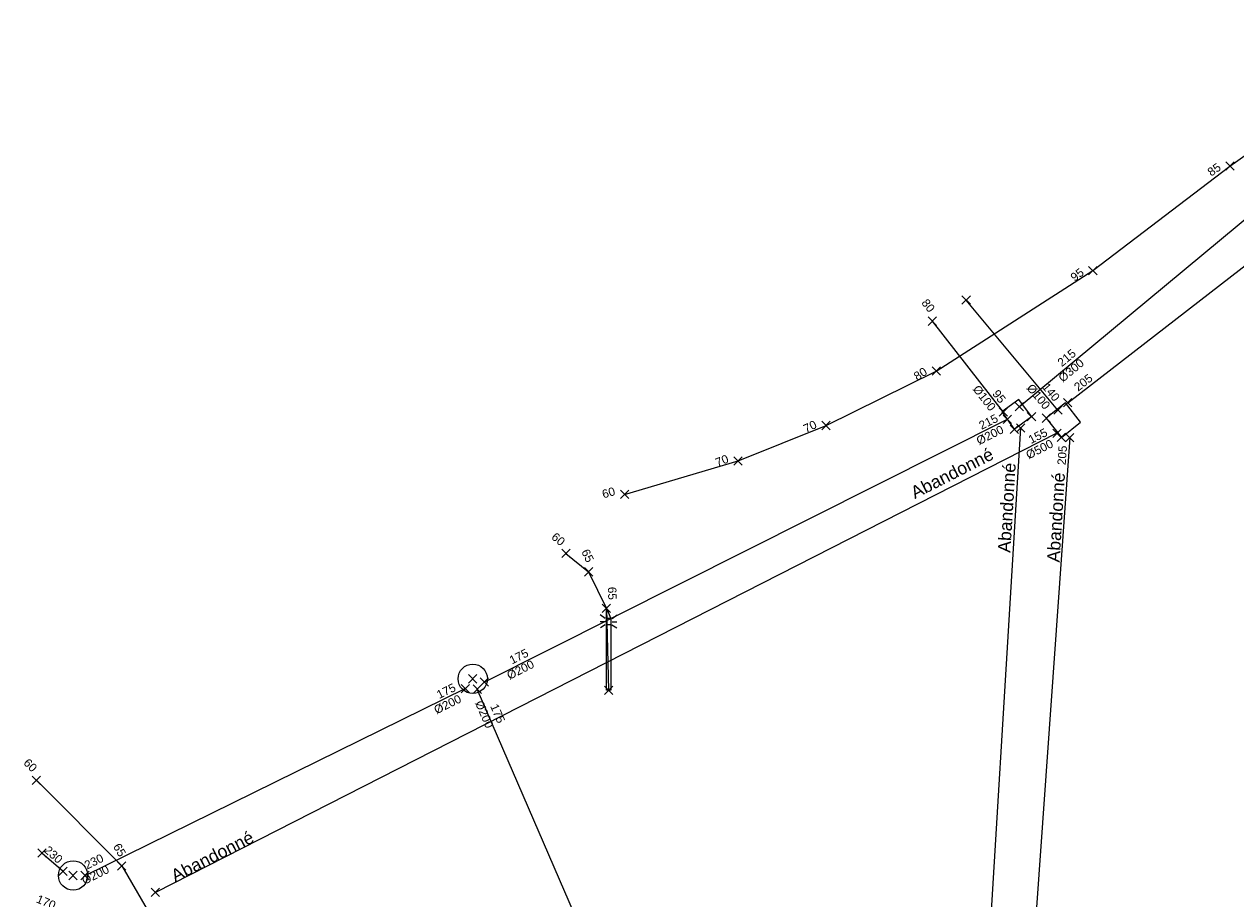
# Model space of a CAD drawing. Header units: metres. Extents: x 1575778 to 1576006, y 2263010 to 2263161.
# Tile 13 of 18: x 1575868 to 1575897, y 2263106 to 2263127. Entities that reach past the tile are written whole.
import ezdxf
from ezdxf.enums import TextEntityAlignment as Align
from ezdxf.lldxf.tags import DXFTag

# ---------------------------------------------------------------- set-up
doc = ezdxf.new("R2010")
doc.units = ezdxf.units.M
doc.header["$PDMODE"] = 3
doc.header["$PDSIZE"] = 0.1
doc.linetypes.add('TOPO_CONTINU', pattern=[0.5, 0.25, 0.25])
doc.layers.get('0').update_dxf_attribs({"lineweight": 0})
for name, color, linetype, lineweight in [('RSX_BT_LIGNES', 1, 'BT', 0), ('RSX_ECL_LIGNES', 30, 'ECL', 0), ('RSX_EP_LIGNES', 4, 'EP', 0), ('RSX_EP_TXT', 4, 'Continuous', 0), ('RSX_EU_LIGNES', 16, 'EU', 0), ('RSX_EU_TXT', 16, 'Continuous', 0), ('TOP_DALLE_RESEAU', 206, 'TOPO_CONTINU', 0), ('TOP_LAMPADAIRE', 7, 'TOPO_CONTINU', 0), ('TOP_PLAQUE_EGOUT', 5, 'TOPO_CONTINU', 0), ('TXT_DIAM_RSX', 7, 'TOPO_CONTINU', 0), ('TXT_PROF_RSX', 7, 'TOPO_CONTINU', 0), ('XYZ_BT', 1, 'Continuous', 0), ('XYZ_DALLE_RESEAU', 7, 'TOPO_CONTINU', 0), ('XYZ_ECL', 30, 'Continuous', 0), ('XYZ_EP', 4, 'Continuous', 0), ('XYZ_EU', 16, 'Continuous', 0), ('XYZ_LAMPADAIRE', 7, 'TOPO_CONTINU', 0), ('XYZ_PLAQUE_EGOUT', 7, 'TOPO_CONTINU', 0)]:
    doc.layers.add(name, color=color, linetype=linetype, lineweight=lineweight)
doc.styles.add('Romans', font='romans.SHX')
doc.styles.get("Standard").update_dxf_attribs({"font": 'arial.ttf'})
tags = doc.linetypes.add('BT', pattern='A,2.5,-0.5,["BT",Romans,S=0.2,R=0,X=-0.2,Y=-0.1],-0.5', length=3.5).pattern_tags.tags
tags[6] = DXFTag(74, 10)
tags = doc.linetypes.add('ClB', pattern='A,2.5,-0.8,["CL.B",Romans,S=0.2,R=0,X=-0.4,Y=-0.1],-0.8', length=4.1).pattern_tags.tags
tags[6] = DXFTag(74, 10)
tags = doc.linetypes.add('ECL', pattern='A,2.5,-0.6,["ECL",Romans,S=0.2,R=0,X=-0.3,Y=-0.1],-0.6', length=3.7).pattern_tags.tags
tags[6] = DXFTag(74, 10)
tags = doc.linetypes.add('EP', pattern='A,1.25,0,["►",Standard,S=0.2,R=0,X=-0.05,Y=-0.095],-0.1,1.15,-0.5,["EP",Romans,S=0.2,R=0,X=-0.2,Y=-0.1],-0.5', length=3.5).pattern_tags.tags
tags[19] = DXFTag(74, 10)
tags = doc.linetypes.add('EU', pattern='A,1.25,0,["►",Standard,S=0.2,R=0,X=-0.05,Y=-0.095],-0.1,1.15,-0.5,["EU",Romans,S=0.2,R=0,X=-0.2,Y=-0.1],-0.5', length=3.5).pattern_tags.tags
tags[19] = DXFTag(74, 10)

# ---------------------------------------------------------------- blocks, each defined once
blk = doc.blocks.new('RSX_PT')
blk.add_point((0, 0))
at = {"layer": 'TXT_DIAM_RSX', "color": 0}
blk.add_attdef('DIAM', text='', height=0.2, dxfattribs=at).set_placement((-0.2, -0.15), align=Align.MIDDLE_RIGHT)
at = {"layer": 'TXT_PROF_RSX', "color": 0}
blk.add_attdef('PROF', text='', height=0.2, dxfattribs=at).set_placement((-0.2, 0.15), align=Align.MIDDLE_RIGHT)
blk = doc.blocks.new('BDU_SEMIS_MAT_ALT')
at = {"color": 0}
blk.add_point((0, 0), dxfattribs=at)
blk = doc.blocks.new('BDU_PLAQUE_EGOUT_RONDE_070')
blk.add_circle((0, 0), 0.35)
blk = doc.blocks.new('BDU_PLAQUE_CARRE_1TAMPON')
at = {"flags": 128}
blk.add_lwpolyline([(0, 0), (1, 0), (1, 1), (0, 1), (0, 0)], dxfattribs=at)
blk = doc.blocks.new('BDU_MAT_LUMINEUX')
at = {"ltscale": 2, "flags": 128}
for points in [[(-0.084, 1.713), (-0.203, 1.799)], [(0.084, 1.713), (0.203, 1.799)], [(-0.083, 1.634), (-0.199, 1.634)], [(-0.08, 1.559), (-0.195, 1.485)], [(0.05, 1.709), (-0.05, 1.709)], [(0.05, 1.559), (-0.05, 1.559)], [(0.08, 1.559), (0.195, 1.485)], [(0.083, 1.634), (0.199, 1.634)]]:
    blk.add_lwpolyline(points, dxfattribs=at)
blk.add_lwpolyline([(0.05, 0), (-0.05, 0), (-0.05, 1.96), (0.05, 1.709)], close=True, dxfattribs=at)

msp = doc.modelspace()

# ---------------------------------------------------------------- linework, layer by layer
at = {"layer": 'RSX_BT_LIGNES', "linetype": 'BT', "flags": 128}
msp.add_lwpolyline([(1575868.387, 2263109.288), (1575870.422, 2263107.244), (1575872.01, 2263104.519), (1575873.162, 2263103.002), (1575874.137, 2263102.185), (1575875.473, 2263101.733), (1575877.828, 2263101.006), (1575879.136, 2263100.826), (1575879.243, 2263100.403)], dxfattribs=at)
at = {"layer": 'RSX_ECL_LIGNES', "linetype": 'ECL', "flags": 128}
for points in [[(1575882.414, 2263116.101), (1575885.12, 2263116.902), (1575887.219, 2263117.745), (1575889.847, 2263119.043), (1575893.58, 2263121.437), (1575896.85, 2263123.931), (1575899.639, 2263125.91), (1575900.942, 2263126.933), (1575901.541, 2263126.968), (1575902.136, 2263126.858), (1575904.505, 2263125.887), (1575904.694, 2263125.223), (1575904.279, 2263124.095), (1575904.856, 2263124.987), (1575905.294, 2263125.152), (1575906.092, 2263124.852), (1575907.387, 2263124.906), (1575909.376, 2263122.76), (1575910.512, 2263121.037), (1575910.867, 2263119.2), (1575910.988, 2263117.981), (1575911.293, 2263117.218), (1575911.904, 2263117.139), (1575912.851, 2263117.54), (1575914.402, 2263119.097), (1575915.757, 2263120.276), (1575917.586, 2263121.832), (1575918.087, 2263121.703), (1575918.393, 2263121.089), (1575918.469, 2263120.48), (1575918.269, 2263119.792), (1575918.181, 2263119.014), (1575918.202, 2263118.131), (1575920.452, 2263117.721), (1575923.446, 2263117.289), (1575925.418, 2263116.66), (1575927.567, 2263114.254)], [(1575881.015, 2263114.696), (1575881.555, 2263114.256), (1575881.98, 2263113.384), (1575882.032, 2263111.433)]]:
    msp.add_lwpolyline(points, dxfattribs=at)
at = {"layer": 'RSX_EP_LIGNES', "linetype": 'EP', "flags": 128}
for points in [[(1575892.981, 2263118.288), (1575904.642, 2263127.312)], [(1575892.747, 2263118.113), (1575890.56, 2263120.736)]]:
    msp.add_lwpolyline(points, dxfattribs=at)
at = {"layer": 'RSX_EP_LIGNES', "linetype": 'ClB', "flags": 128}
for points in [[(1575892.723, 2263117.56), (1575871.225, 2263106.614)], [(1575893.029, 2263117.457), (1575891.891, 2263101.325)]]:
    msp.add_lwpolyline(points, dxfattribs=at)
at = {"layer": 'RSX_EU_LIGNES', "linetype": 'EU', "flags": 128}
for points in [[(1575891.825, 2263118.193), (1575899.692, 2263124.725)], [(1575891.447, 2263118.066), (1575889.756, 2263120.233)], [(1575879.066, 2263111.629), (1575891.544, 2263117.895)], [(1575869.548, 2263107.016), (1575878.613, 2263111.473)], [(1575890.398, 2263084.873), (1575878.9, 2263111.459)], [(1575868.52, 2263107.556), (1575869.023, 2263107.116)]]:
    msp.add_lwpolyline(points, dxfattribs=at)
at = {"layer": 'RSX_EU_LIGNES', "linetype": 'ClB', "flags": 128}
msp.add_lwpolyline([(1575891.856, 2263117.689), (1575890.876, 2263101.588)], dxfattribs=at)

# ---------------------------------------------------------------- block references
at = {"layer": 'TOP_DALLE_RESEAU', "linetype": 'TOPO_CONTINU'}
for p, xscale, yscale, rotation in [((1575891.706, 2263117.657), 0.5093215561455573, 0.5093215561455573, 35.96878452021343), ((1575892.47, 2263117.92), 0.5836305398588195, 0.5836305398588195, 308.3697448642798)]:
    msp.add_blockref('BDU_PLAQUE_CARRE_1TAMPON', p, dxfattribs=dict(at, xscale=xscale, yscale=yscale, rotation=rotation))
at = {"layer": 'TOP_LAMPADAIRE', "linetype": 'TOPO_CONTINU'}
msp.add_blockref('BDU_MAT_LUMINEUX', (1575882.032, 2263111.433), dxfattribs=at)
at = {"layer": 'TOP_PLAQUE_EGOUT', "linetype": 'TOPO_CONTINU'}
for p in [(1575878.793, 2263111.706), (1575869.263, 2263107.017)]:
    msp.add_blockref('BDU_PLAQUE_EGOUT_RONDE_070', p, dxfattribs=at)
at = {"layer": 'XYZ_BT', "linetype": 'Continuous'}
ref = msp.add_blockref('RSX_PT', (1575868.387, 2263109.288), dxfattribs=dict(at, rotation=314.8580867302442))
ref.add_attrib('PROF', '60', dxfattribs={"layer": 'TXT_PROF_RSX', "color": 0, "linetype": 'TOPO_CONTINU', "height": 0.2, "rotation": 314.8581}).set_placement((1575868.353, 2263109.536), align=Align.MIDDLE_RIGHT)
for p, rotation in [((1575868.387, 2263109.288), 314.8580867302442), ((1575870.422, 2263107.244), 300.2417343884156)]:
    msp.add_blockref('BDU_SEMIS_MAT_ALT', p, dxfattribs=dict(at, rotation=rotation))
ref = msp.add_blockref('RSX_PT', (1575870.422, 2263107.244), dxfattribs=dict(at, rotation=300.2417343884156))
ref.add_attrib('PROF', '65', dxfattribs={"layer": 'TXT_PROF_RSX', "color": 0, "linetype": 'TOPO_CONTINU', "height": 0.2, "rotation": 300.2417}).set_placement((1575870.451, 2263107.492), align=Align.MIDDLE_RIGHT)
at = {"layer": 'XYZ_DALLE_RESEAU', "linetype": 'TOPO_CONTINU'}
for p, rotation in [((1575892.118, 2263117.957), 35.96878452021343), ((1575892.47, 2263117.92), 308.3697448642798), ((1575891.706, 2263117.657), 35.96878452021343), ((1575892.832, 2263117.462), 308.3697448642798)]:
    msp.add_blockref('BDU_SEMIS_MAT_ALT', p, dxfattribs=dict(at, rotation=rotation))
at = {"layer": 'XYZ_ECL', "linetype": 'Continuous'}
ref = msp.add_blockref('RSX_PT', (1575896.85, 2263123.931), dxfattribs=dict(at, rotation=35.36065118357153))
ref.add_attrib('PROF', '85', dxfattribs={"layer": 'TXT_PROF_RSX', "color": 0, "linetype": 'TOPO_CONTINU', "height": 0.2, "rotation": 35.3607}).set_placement((1575896.6, 2263123.938), align=Align.MIDDLE_RIGHT)
for name, p, rotation in [('BDU_SEMIS_MAT_ALT', (1575896.85, 2263123.931), 35.36065118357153), ('BDU_SEMIS_MAT_ALT', (1575893.58, 2263121.437), 37.34025140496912), ('BDU_SEMIS_MAT_ALT', (1575889.847, 2263119.043), 32.67249820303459), ('BDU_SEMIS_MAT_ALT', (1575887.219, 2263117.745), 26.27627320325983), ('BDU_SEMIS_MAT_ALT', (1575885.12, 2263116.902), 21.88090031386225), ('BDU_SEMIS_MAT_ALT', (1575882.414, 2263116.101), 16.48259498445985), ('BDU_SEMIS_MAT_ALT', (1575881.015, 2263114.696), 320.8708284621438), ('BDU_SEMIS_MAT_ALT', (1575881.555, 2263114.256), 295.991036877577), ('BDU_SEMIS_MAT_ALT', (1575881.98, 2263113.384), 271.5122741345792), ('BDU_SEMIS_MAT_ALT', (1575882.032, 2263111.433), 271.5122741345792), ('RSX_PT', (1575882.032, 2263111.433), 271.5122741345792)]:
    msp.add_blockref(name, p, dxfattribs=dict(at, rotation=rotation))
ref = msp.add_blockref('RSX_PT', (1575893.58, 2263121.437), dxfattribs=dict(at, rotation=37.34025140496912))
ref.add_attrib('PROF', '95', dxfattribs={"layer": 'TXT_PROF_RSX', "color": 0, "linetype": 'TOPO_CONTINU', "height": 0.2, "rotation": 37.3403}).set_placement((1575893.33, 2263121.435), align=Align.MIDDLE_RIGHT)
ref = msp.add_blockref('RSX_PT', (1575889.847, 2263119.043), dxfattribs=dict(at, rotation=32.67249820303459))
ref.add_attrib('PROF', '80', dxfattribs={"layer": 'TXT_PROF_RSX', "color": 0, "linetype": 'TOPO_CONTINU', "height": 0.2, "rotation": 32.6725}).set_placement((1575889.598, 2263119.061), align=Align.MIDDLE_RIGHT)
ref = msp.add_blockref('RSX_PT', (1575887.219, 2263117.745), dxfattribs=dict(at, rotation=26.27627320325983))
ref.add_attrib('PROF', '70', dxfattribs={"layer": 'TXT_PROF_RSX', "color": 0, "linetype": 'TOPO_CONTINU', "height": 0.2, "rotation": 26.2763}).set_placement((1575886.974, 2263117.791), align=Align.MIDDLE_RIGHT)
ref = msp.add_blockref('RSX_PT', (1575885.12, 2263116.902), dxfattribs=dict(at, rotation=21.88090031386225))
ref.add_attrib('PROF', '70', dxfattribs={"layer": 'TXT_PROF_RSX', "color": 0, "linetype": 'TOPO_CONTINU', "height": 0.2, "rotation": 21.8809}).set_placement((1575884.879, 2263116.967), align=Align.MIDDLE_RIGHT)
ref = msp.add_blockref('RSX_PT', (1575882.414, 2263116.101), dxfattribs=dict(at, rotation=16.48259498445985))
ref.add_attrib('PROF', '60', dxfattribs={"layer": 'TXT_PROF_RSX', "color": 0, "linetype": 'TOPO_CONTINU', "height": 0.2, "rotation": 16.4826}).set_placement((1575882.18, 2263116.189), align=Align.MIDDLE_RIGHT)
ref = msp.add_blockref('RSX_PT', (1575881.015, 2263114.696), dxfattribs=dict(at, rotation=320.8708284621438))
ref.add_attrib('PROF', '60', dxfattribs={"layer": 'TXT_PROF_RSX', "color": 0, "linetype": 'TOPO_CONTINU', "height": 0.2, "rotation": 320.8708}).set_placement((1575880.954, 2263114.938), align=Align.MIDDLE_RIGHT)
ref = msp.add_blockref('RSX_PT', (1575881.555, 2263114.256), dxfattribs=dict(at, rotation=295.991036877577))
ref.add_attrib('PROF', '65', dxfattribs={"layer": 'TXT_PROF_RSX', "color": 0, "linetype": 'TOPO_CONTINU', "height": 0.2, "rotation": 295.991}).set_placement((1575881.602, 2263114.502), align=Align.MIDDLE_RIGHT)
ref = msp.add_blockref('RSX_PT', (1575881.98, 2263113.384), dxfattribs=dict(at, rotation=271.5122741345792))
ref.add_attrib('PROF', '65', dxfattribs={"layer": 'TXT_PROF_RSX', "color": 0, "linetype": 'TOPO_CONTINU', "height": 0.2, "rotation": 271.5123}).set_placement((1575882.125, 2263113.588), align=Align.MIDDLE_RIGHT)
at = {"layer": 'XYZ_EP', "linetype": 'Continuous'}
for name, p, rotation in [('BDU_SEMIS_MAT_ALT', (1575890.56, 2263120.736), 309.8262787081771), ('RSX_PT', (1575890.56, 2263120.736), 309.8262787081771), ('BDU_SEMIS_MAT_ALT', (1575892.747, 2263118.113), 309.8262787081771), ('BDU_SEMIS_MAT_ALT', (1575892.981, 2263118.288), 37.73467113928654), ('BDU_SEMIS_MAT_ALT', (1575892.723, 2263117.56), 26.98243427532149), ('BDU_SEMIS_MAT_ALT', (1575893.029, 2263117.457), 85.96377170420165), ('BDU_SEMIS_MAT_ALT', (1575871.225, 2263106.614), 26.98243427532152), ('RSX_PT', (1575871.225, 2263106.614), 26.98243427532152)]:
    msp.add_blockref(name, p, dxfattribs=dict(at, rotation=rotation))
ref = msp.add_blockref('RSX_PT', (1575892.747, 2263118.113), dxfattribs=dict(at, rotation=309.8262787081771))
ref.add_attrib('PROF', '140', dxfattribs={"layer": 'TXT_PROF_RSX', "color": 0, "linetype": 'TOPO_CONTINU', "height": 0.2, "rotation": 309.8263}).set_placement((1575892.734, 2263118.363), align=Align.MIDDLE_RIGHT)
ref.add_attrib('DIAM', '%%C100', dxfattribs={"layer": 'TXT_DIAM_RSX', "color": 0, "linetype": 'TOPO_CONTINU', "height": 0.2, "rotation": 309.8263}).set_placement((1575892.504, 2263118.171), align=Align.MIDDLE_RIGHT)
ref = msp.add_blockref('RSX_PT', (1575892.981, 2263118.288), dxfattribs=dict(at, rotation=37.73467113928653))
ref.add_attrib('PROF', '205', dxfattribs={"layer": 'TXT_PROF_RSX', "color": 0, "linetype": 'TOPO_CONTINU', "height": 0.2, "rotation": 37.7347}).set_placement((1575893.537, 2263118.915), align=Align.MIDDLE_RIGHT)
ref = msp.add_blockref('RSX_PT', (1575892.723, 2263117.56), dxfattribs=dict(at, rotation=26.98243427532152))
ref.add_attrib('PROF', '155', dxfattribs={"layer": 'TXT_PROF_RSX', "color": 0, "linetype": 'TOPO_CONTINU', "height": 0.2, "rotation": 26.9824}).set_placement((1575892.477, 2263117.603), align=Align.MIDDLE_RIGHT)
ref.add_attrib('DIAM', '%%C500', dxfattribs={"layer": 'TXT_DIAM_RSX', "color": 0, "linetype": 'TOPO_CONTINU', "height": 0.2, "rotation": 26.9824}).set_placement((1575892.613, 2263117.336), align=Align.MIDDLE_RIGHT)
ref = msp.add_blockref('RSX_PT', (1575893.029, 2263117.457), dxfattribs=dict(at, rotation=85.96377170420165))
ref.add_attrib('PROF', '205', dxfattribs={"layer": 'TXT_PROF_RSX', "color": 0, "linetype": 'TOPO_CONTINU', "height": 0.2, "rotation": 85.9638}).set_placement((1575892.865, 2263117.268), align=Align.MIDDLE_RIGHT)
ref = msp.add_blockref('RSX_PT', (1575868.959, 2263106.075), dxfattribs=dict(at, rotation=336.999920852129))
ref.add_attrib('PROF', '170', dxfattribs={"layer": 'TXT_PROF_RSX', "color": 0, "linetype": 'TOPO_CONTINU', "height": 0.2, "rotation": 336.9999}).set_placement((1575868.833, 2263106.292), align=Align.MIDDLE_RIGHT)
at = {"layer": 'XYZ_EU', "linetype": 'Continuous'}
ref = msp.add_blockref('RSX_PT', (1575889.756, 2263120.233), dxfattribs=dict(at, rotation=307.9513426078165))
ref.add_attrib('PROF', '80', dxfattribs={"layer": 'TXT_PROF_RSX', "color": 0, "linetype": 'TOPO_CONTINU', "height": 0.2, "rotation": 307.9513}).set_placement((1575889.751, 2263120.483), align=Align.MIDDLE_RIGHT)
for name, p, rotation in [('BDU_SEMIS_MAT_ALT', (1575889.756, 2263120.233), 307.9513426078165), ('BDU_SEMIS_MAT_ALT', (1575891.447, 2263118.066), 307.9513426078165), ('BDU_SEMIS_MAT_ALT', (1575891.825, 2263118.193), 39.70068019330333), ('BDU_SEMIS_MAT_ALT', (1575891.544, 2263117.895), 26.66413760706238), ('BDU_SEMIS_MAT_ALT', (1575891.856, 2263117.689), 86.5175362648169), ('RSX_PT', (1575891.856, 2263117.689), 86.51753626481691), ('BDU_SEMIS_MAT_ALT', (1575878.613, 2263111.473), 26.18097373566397), ('BDU_SEMIS_MAT_ALT', (1575878.9, 2263111.459), 293.3875955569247), ('BDU_SEMIS_MAT_ALT', (1575879.066, 2263111.629), 26.66413760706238), ('BDU_SEMIS_MAT_ALT', (1575868.52, 2263107.556), 318.8843910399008), ('RSX_PT', (1575868.52, 2263107.556), 318.8843910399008), ('BDU_SEMIS_MAT_ALT', (1575869.023, 2263107.116), 318.8843910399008), ('BDU_SEMIS_MAT_ALT', (1575869.548, 2263107.016), 26.18097373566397)]:
    msp.add_blockref(name, p, dxfattribs=dict(at, rotation=rotation))
ref = msp.add_blockref('RSX_PT', (1575891.825, 2263118.193), dxfattribs=dict(at, rotation=39.70068019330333))
ref.add_attrib('PROF', '215', dxfattribs={"layer": 'TXT_PROF_RSX', "color": 0, "linetype": 'TOPO_CONTINU', "height": 0.2, "rotation": 39.7007}).set_placement((1575893.135, 2263119.508), align=Align.MIDDLE_RIGHT)
ref.add_attrib('DIAM', '%%C300', dxfattribs={"layer": 'TXT_DIAM_RSX', "color": 0, "linetype": 'TOPO_CONTINU', "height": 0.2, "rotation": 39.7007}).set_placement((1575893.326, 2263119.278), align=Align.MIDDLE_RIGHT)
ref = msp.add_blockref('RSX_PT', (1575891.447, 2263118.066), dxfattribs=dict(at, rotation=307.9513426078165))
ref.add_attrib('PROF', '95', dxfattribs={"layer": 'TXT_PROF_RSX', "color": 0, "linetype": 'TOPO_CONTINU', "height": 0.2, "rotation": 307.9513}).set_placement((1575891.442, 2263118.316), align=Align.MIDDLE_RIGHT)
ref.add_attrib('DIAM', '%%C100', dxfattribs={"layer": 'TXT_DIAM_RSX', "color": 0, "linetype": 'TOPO_CONTINU', "height": 0.2, "rotation": 307.9513}).set_placement((1575891.205, 2263118.131), align=Align.MIDDLE_RIGHT)
ref = msp.add_blockref('RSX_PT', (1575891.544, 2263117.895), dxfattribs=dict(at, rotation=26.66413760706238))
ref.add_attrib('PROF', '215', dxfattribs={"layer": 'TXT_PROF_RSX', "color": 0, "linetype": 'TOPO_CONTINU', "height": 0.2, "rotation": 26.6641}).set_placement((1575891.298, 2263117.939), align=Align.MIDDLE_RIGHT)
ref.add_attrib('DIAM', '%%C200', dxfattribs={"layer": 'TXT_DIAM_RSX', "color": 0, "linetype": 'TOPO_CONTINU', "height": 0.2, "rotation": 26.6641}).set_placement((1575891.432, 2263117.671), align=Align.MIDDLE_RIGHT)
ref = msp.add_blockref('RSX_PT', (1575879.066, 2263111.629), dxfattribs=dict(at, rotation=26.66413760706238))
ref.add_attrib('PROF', '175', dxfattribs={"layer": 'TXT_PROF_RSX', "color": 0, "linetype": 'TOPO_CONTINU', "height": 0.2, "rotation": 26.6641}).set_placement((1575880.1, 2263112.345), align=Align.MIDDLE_RIGHT)
ref.add_attrib('DIAM', '%%C200', dxfattribs={"layer": 'TXT_DIAM_RSX', "color": 0, "linetype": 'TOPO_CONTINU', "height": 0.2, "rotation": 26.6641}).set_placement((1575880.235, 2263112.077), align=Align.MIDDLE_RIGHT)
ref = msp.add_blockref('RSX_PT', (1575878.613, 2263111.473), dxfattribs=dict(at, rotation=26.18097373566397))
ref.add_attrib('PROF', '175', dxfattribs={"layer": 'TXT_PROF_RSX', "color": 0, "linetype": 'TOPO_CONTINU', "height": 0.2, "rotation": 26.181}).set_placement((1575878.367, 2263111.519), align=Align.MIDDLE_RIGHT)
ref.add_attrib('DIAM', '%%C200', dxfattribs={"layer": 'TXT_DIAM_RSX', "color": 0, "linetype": 'TOPO_CONTINU', "height": 0.2, "rotation": 26.181}).set_placement((1575878.499, 2263111.25), align=Align.MIDDLE_RIGHT)
ref = msp.add_blockref('RSX_PT', (1575878.9, 2263111.459), dxfattribs=dict(at, rotation=293.3875955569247))
ref.add_attrib('PROF', '175', dxfattribs={"layer": 'TXT_PROF_RSX', "color": 0, "linetype": 'TOPO_CONTINU', "height": 0.2, "rotation": 293.3876}).set_placement((1575879.482, 2263110.665), align=Align.MIDDLE_RIGHT)
ref.add_attrib('DIAM', '%%C200', dxfattribs={"layer": 'TXT_DIAM_RSX', "color": 0, "linetype": 'TOPO_CONTINU', "height": 0.2, "rotation": 293.3876}).set_placement((1575879.206, 2263110.546), align=Align.MIDDLE_RIGHT)
ref = msp.add_blockref('RSX_PT', (1575869.023, 2263107.116), dxfattribs=dict(at, rotation=318.8843910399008))
ref.add_attrib('PROF', '230', dxfattribs={"layer": 'TXT_PROF_RSX', "color": 0, "linetype": 'TOPO_CONTINU', "height": 0.2, "rotation": 318.8844}).set_placement((1575868.971, 2263107.361), align=Align.MIDDLE_RIGHT)
ref = msp.add_blockref('RSX_PT', (1575869.548, 2263107.016), dxfattribs=dict(at, rotation=26.18097373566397))
ref.add_attrib('PROF', '230', dxfattribs={"layer": 'TXT_PROF_RSX', "color": 0, "linetype": 'TOPO_CONTINU', "height": 0.2, "rotation": 26.181}).set_placement((1575869.968, 2263107.453), align=Align.MIDDLE_RIGHT)
ref.add_attrib('DIAM', '%%C200', dxfattribs={"layer": 'TXT_DIAM_RSX', "color": 0, "linetype": 'TOPO_CONTINU', "height": 0.2, "rotation": 26.181}).set_placement((1575870.1, 2263107.184), align=Align.MIDDLE_RIGHT)
at = {"layer": 'XYZ_LAMPADAIRE', "linetype": 'TOPO_CONTINU'}
msp.add_blockref('BDU_SEMIS_MAT_ALT', (1575882.032, 2263111.433), dxfattribs=at)
at = {"layer": 'XYZ_PLAQUE_EGOUT', "linetype": 'TOPO_CONTINU'}
for p in [(1575878.793, 2263111.706), (1575869.263, 2263107.017)]:
    msp.add_blockref('BDU_SEMIS_MAT_ALT', p, dxfattribs=at)

# ---------------------------------------------------------------- texts
at = {"layer": 'RSX_EP_TXT', "linetype": 'Continuous'}
for rotation, p in [(26.9825, (1575889.336, 2263115.989)), (86.5175, (1575892.787, 2263114.475)), (26.9825, (1575871.695, 2263106.854))]:
    msp.add_text('Abandonné', height=0.3, rotation=rotation, dxfattribs=at).set_placement(p)
at = {"layer": 'RSX_EU_TXT', "linetype": 'Continuous'}
msp.add_text('Abandonné', height=0.3, rotation=86.5175, dxfattribs=at).set_placement((1575891.613, 2263114.706))

doc.saveas('drawing.dxf')
